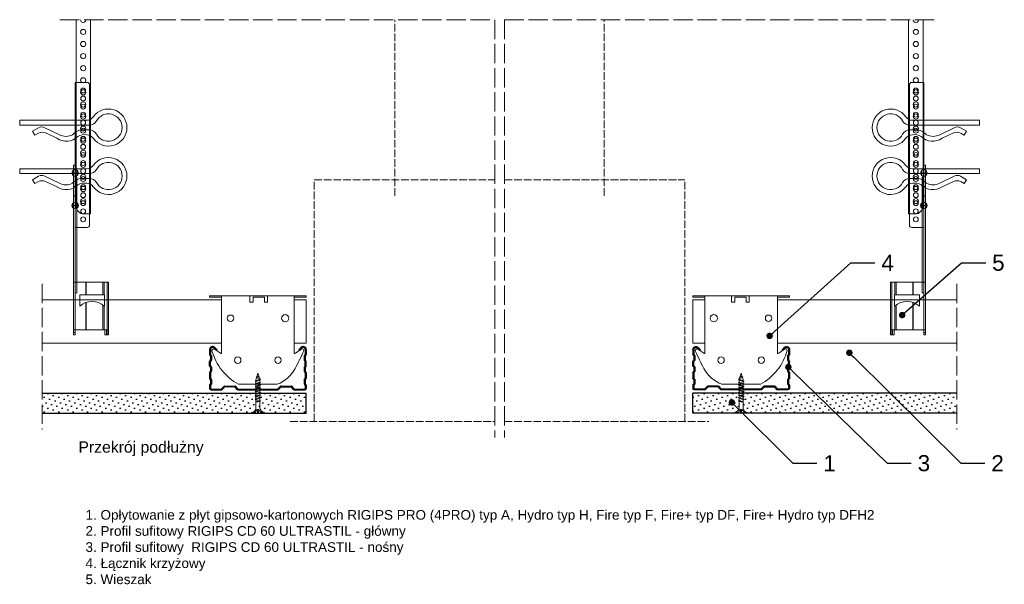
# Model space of a CAD drawing. Header units: millimetres. Extents: x 1098 to 2737, y 945 to 1630.
# Tile 1 of 2: x 1098 to 1710, y 1279 to 1630. Entities that reach past the tile are written whole.
import ezdxf
from ezdxf import colors
from ezdxf.entities.mleader import LeaderData, LeaderLine
from ezdxf.math import Vec2, Vec3

# ---------------------------------------------------------------- set-up
doc = ezdxf.new("R2010")
doc.units = ezdxf.units.MM
doc.linetypes.add('ACAD_ISO02W100', pattern=[15, 12, -3])
for name, color, linetype, lineweight in [('_RIGIPS AKCESORIA', 7, 'Continuous', 18), ('_RIGIPS G-K', 7, 'Continuous', 25), ('_RIGIPS PROFIL', 7, 'Continuous', 18), ('PRZERYWANA', 7, 'ACAD_ISO02W100', 9)]:
    doc.layers.add(name, color=color, linetype=linetype, lineweight=lineweight)
doc.styles.get("Standard").update_dxf_attribs({"font": 'arial.ttf'})

# ---------------------------------------------------------------- blocks, each defined once
blk = doc.blocks.new('TN 25')
at = {"layer": '_RIGIPS AKCESORIA'}
for p, q in [((0, -0.84), (0, 7.16)), ((0, 7.16), (0.46, 7.16)), ((0.46, 7.16), (0.46, 4.78)), ((0.46, 4.78), (0, 4.78)), ((0, 3.5), (1.77, 3.5)), ((0, 2.83), (1.77, 2.83)), ((0.46, 1.64), (0, 1.64)), ((0.46, -0.84), (0.46, 1.64)), ((1.77, 3.5), (1.77, 4.2)), ((1.77, 2.83), (1.77, 2.18)), ((3.02, 4.46), (8.47, 4.46)), ((7.49, 2.01), (3.55, 2.01)), ((7.12, 4.46), (7.12, 3.18)), ((8.03, 2.01), (7.12, 4.46)), ((7.12, 3.18), (7.65, 1.53)), ((7.65, 1.53), (8.03, 2.01)), ((9.41, 2.01), (8.03, 2.01)), ((8.47, 4.46), (8.79, 5)), ((9.61, 1.51), (8.47, 4.46)), ((8.79, 5), (9.93, 2.01)), ((9, 4.46), (10.1, 4.46)), ((9.93, 2.01), (9.61, 1.51)), ((11.04, 2.01), (9.93, 2.01)), ((10.1, 4.46), (10.41, 5)), ((11.23, 1.51), (10.1, 4.46)), ((10.41, 5), (11.56, 2.01)), ((10.62, 4.46), (11.67, 4.46)), ((11.56, 2.01), (11.23, 1.51)), ((12.61, 2.01), (11.56, 2.01)), ((11.67, 4.46), (11.99, 5)), ((12.81, 1.51), (11.67, 4.46)), ((11.99, 5), (13.14, 2.01)), ((12.2, 4.46), (13.21, 4.46)), ((13.14, 2.01), (12.81, 1.51)), ((14.15, 2.01), (13.14, 2.01)), ((13.21, 4.46), (13.52, 5)), ((14.34, 1.51), (13.21, 4.46)), ((13.52, 5), (14.67, 2.01)), ((13.73, 4.46), (14.8, 4.46)), ((14.67, 2.01), (14.34, 1.51)), ((15.74, 2.01), (14.67, 2.01)), ((14.8, 4.46), (15.12, 5)), ((15.94, 1.51), (14.8, 4.46)), ((15.12, 5), (16.26, 2.01)), ((15.33, 4.46), (16.42, 4.46)), ((16.26, 2.01), (15.94, 1.51)), ((17.36, 2.01), (16.26, 2.01)), ((16.42, 4.46), (16.73, 5)), ((17.55, 1.51), (16.42, 4.46)), ((16.73, 5), (17.88, 2.01)), ((16.94, 4.46), (17.99, 4.46)), ((17.88, 2.01), (17.55, 1.51)), ((18.93, 2.01), (17.88, 2.01)), ((17.99, 4.46), (18.31, 5)), ((19.13, 1.51), (17.99, 4.46)), ((18.31, 5), (19.45, 2.01)), ((18.52, 4.46), (19.68, 4.46)), ((19.45, 2.01), (19.13, 1.51)), ((19.45, 2.01), (20.62, 2.01)), ((19.68, 4.46), (20, 5)), ((20.82, 1.51), (19.68, 4.46)), ((20, 5), (21.14, 2.01)), ((20.21, 4.46), (20.7, 4.46)), ((20.7, 4.46), (22.28, 3.98)), ((21.14, 2.01), (20.82, 1.51)), ((21.14, 2.01), (21.81, 2.12)), ((21.85, 1.83), (21.67, 3.28)), ((21.67, 3.28), (22.14, 2.4)), ((22.14, 2.4), (21.85, 1.83)), ((22.7, 2.36), (22.14, 2.4)), ((22.28, 3.98), (22.56, 4.37)), ((22.7, 2.36), (22.28, 3.98)), ((22.56, 4.37), (23.03, 2.71)), ((23.03, 2.71), (22.7, 2.36)), ((22.71, 3.85), (25, 3.24)), ((25, 3.24), (23.03, 2.71)), ((0, -0.84), (0.46, -0.84))]:
    blk.add_line(p, q, dxfattribs=at)
for centre, major_axis, ratio, start_param, end_param in [((3.09, 7.67), (0.17, 3.2), 0.826134, 1.773653, 3.180586), ((-0.04, 0.9), (0, 3.93), 0.848176, -0.720942, -0.151112), ((3.37, -1.57), (0.28, 3.57), 0.832181, 0.035984, 1.430787), ((-2.73, 15.91), (0, 14.76), 0.848176, 3.399396, 3.475072), ((0.59, 4.62), (0, 2.81), 0.848176, 3.475072, 3.862535), ((1.66, 3.18), (0, 0.895), 0.848176, -1.552777, -0.720942), ((1.66, 3.18), (0, 0.895), 0.848176, 3.862535, 4.730408)]:
    blk.add_ellipse(centre, major_axis=major_axis, ratio=ratio, start_param=start_param, end_param=end_param, dxfattribs=at)
blk = doc.blocks.new('CD 60 ULTRASTIL')
h = blk.add_hatch()
h.set_pattern_fill('ANSI31', color=256, scale=0.3, style=0)
h.paths.add_polyline_path([(542.88, 684.5, -0.302776), (543.49, 684.5), (544.54, 683.79, 0.148069), (544.85, 683.7), (555.42, 683.7, 0.198912), (555.81, 683.86), (557.38, 685.44, -0.198912), (557.77, 685.6), (563.59, 685.6, -0.198912), (563.98, 685.44), (565.55, 683.86, 0.198912), (565.94, 683.7), (572.18, 683.7, 0.414214), (573.18, 684.7), (573.18, 686.74, 0.198912), (573.02, 687.12), (572.74, 687.4, -0.198912), (572.58, 687.79), (572.58, 689.87, -0.198912), (572.74, 690.26), (573.02, 690.54, 0.198912), (573.18, 690.93), (573.18, 694.47, 0.198912), (573.02, 694.86), (572.74, 695.14, -0.198912), (572.58, 695.53), (572.58, 697.61, -0.198912), (572.74, 698), (573.02, 698.28, 0.198912), (573.18, 698.67), (573.18, 701.47, 0.198912), (573.02, 701.86), (572.74, 702.14, -0.198912), (572.58, 702.53), (572.58, 704.61, -0.198912), (572.74, 705), (573.02, 705.28, 0.198912), (573.18, 705.67), (573.18, 708.9, 0.666128), (570.12, 710.18), (568.55, 708.63), (568.93, 708.24), (570.5, 709.79, -0.666128), (572.63, 708.9), (572.63, 705.9, -0.198912), (572.47, 705.51), (572.19, 705.23, 0.198912), (572.03, 704.84), (572.03, 702.3, 0.198912), (572.19, 701.91), (572.47, 701.63, -0.198912), (572.63, 701.25), (572.63, 698.9, -0.198912), (572.47, 698.51), (572.19, 698.23, 0.198912), (572.03, 697.84), (572.03, 695.3, 0.198912), (572.19, 694.91), (572.47, 694.63, -0.198912), (572.63, 694.25), (572.63, 691.16, -0.198912), (572.47, 690.77), (572.19, 690.49, 0.198912), (572.03, 690.1), (572.03, 687.56, 0.198912), (572.19, 687.17), (572.47, 686.9, -0.198912), (572.63, 686.51), (572.63, 684.7, -0.414214), (572.18, 684.25), (566.17, 684.25, -0.198912), (565.78, 684.41), (564.2, 685.99, 0.198912), (563.82, 686.15), (557.55, 686.15, 0.198912), (557.16, 685.99), (555.58, 684.41, -0.198912), (555.19, 684.25), (545.01, 684.25, -0.148069), (544.71, 684.34), (543.49, 685.16, 0.302776), (542.88, 685.16), (541.65, 684.34, -0.148069), (541.35, 684.25), (531.17, 684.25, -0.198912), (530.78, 684.41), (529.2, 685.99, 0.198912), (528.82, 686.15), (522.55, 686.15, 0.198912), (522.16, 685.99), (520.58, 684.41, -0.198912), (520.19, 684.25), (514.18, 684.25, -0.414214), (513.73, 684.7), (513.73, 686.51, -0.198912), (513.89, 686.9), (514.17, 687.17, 0.198912), (514.33, 687.56), (514.33, 690.1, 0.198912), (514.17, 690.49), (513.89, 690.77, -0.198912), (513.73, 691.16), (513.73, 694.25, -0.198912), (513.89, 694.63), (514.17, 694.91, 0.198912), (514.33, 695.3), (514.33, 697.84, 0.198912), (514.17, 698.23), (513.89, 698.51, -0.198912), (513.73, 698.9), (513.73, 701.25, -0.198912), (513.89, 701.63), (514.17, 701.91, 0.198912), (514.33, 702.3), (514.33, 704.84, 0.198912), (514.17, 705.23), (513.89, 705.51, -0.198912), (513.73, 705.9), (513.73, 708.9, -0.666128), (515.86, 709.79), (517.43, 708.24), (517.81, 708.63), (516.25, 710.18, 0.666128), (513.18, 708.9), (513.18, 705.67, 0.198912), (513.34, 705.28), (513.62, 705, -0.198912), (513.78, 704.61), (513.78, 702.53, -0.198912), (513.62, 702.14), (513.34, 701.86, 0.198912), (513.18, 701.47), (513.18, 698.67, 0.198912), (513.34, 698.28), (513.62, 698, -0.198912), (513.78, 697.61), (513.78, 695.53, -0.198912), (513.62, 695.14), (513.34, 694.86, 0.198912), (513.18, 694.47), (513.18, 690.93, 0.198912), (513.34, 690.54), (513.62, 690.26, -0.198912), (513.78, 689.87), (513.78, 687.79, -0.198912), (513.62, 687.4), (513.34, 687.12, 0.198912), (513.18, 686.74), (513.18, 684.7, 0.414214), (514.18, 683.7), (520.42, 683.7, 0.198912), (520.81, 683.86), (522.38, 685.44, -0.198912), (522.77, 685.6), (528.59, 685.6, -0.198912), (528.98, 685.44), (530.55, 683.86, 0.198912), (530.94, 683.7), (541.51, 683.7, 0.148069), (541.82, 683.79)])
for p, q in [((515.86, 709.79), (517.43, 708.24)), ((516.25, 710.18), (517.81, 708.63)), ((570.12, 710.18), (568.55, 708.63)), ((570.5, 709.79), (568.93, 708.24)), ((513.18, 708.9), (513.18, 705.67)), ((513.34, 705.28), (513.62, 705)), ((513.73, 708.9), (513.73, 705.9)), ((513.78, 704.61), (513.78, 702.53)), ((513.89, 705.51), (514.17, 705.23)), ((514.33, 704.84), (514.33, 702.3)), ((517.43, 708.24), (517.81, 708.63)), ((568.93, 708.24), (568.55, 708.63)), ((572.03, 704.84), (572.03, 702.3)), ((572.47, 705.51), (572.19, 705.23)), ((572.58, 704.61), (572.58, 702.53)), ((572.63, 708.9), (572.63, 705.9)), ((573.02, 705.28), (572.74, 705)), ((573.18, 708.9), (573.18, 705.67)), ((513.18, 698.67), (513.18, 701.47)), ((513.34, 701.86), (513.62, 702.14)), ((513.34, 698.28), (513.62, 698)), ((513.73, 698.9), (513.73, 701.25)), ((513.78, 697.61), (513.78, 695.53)), ((513.89, 701.63), (514.17, 701.91)), ((513.89, 698.51), (514.17, 698.23)), ((514.33, 697.84), (514.33, 695.3)), ((572.03, 697.84), (572.03, 695.3)), ((572.47, 701.63), (572.19, 701.91)), ((572.47, 698.51), (572.19, 698.23)), ((572.58, 697.61), (572.58, 695.53)), ((572.63, 698.9), (572.63, 701.25)), ((573.02, 701.86), (572.74, 702.14)), ((573.02, 698.28), (572.74, 698)), ((573.18, 698.67), (573.18, 701.47)), ((513.18, 694.47), (513.18, 690.93)), ((513.34, 694.86), (513.62, 695.14)), ((513.73, 694.25), (513.73, 691.16)), ((513.89, 694.63), (514.17, 694.91)), ((572.47, 694.63), (572.19, 694.91)), ((572.63, 694.25), (572.63, 691.16)), ((573.02, 694.86), (572.74, 695.14)), ((573.18, 694.47), (573.18, 690.93)), ((513.18, 686.74), (513.18, 684.7)), ((513.34, 690.54), (513.62, 690.26)), ((513.34, 687.12), (513.62, 687.4)), ((513.73, 686.51), (513.73, 684.7)), ((513.78, 689.87), (513.78, 687.79)), ((513.89, 690.77), (514.17, 690.49)), ((513.89, 686.9), (514.17, 687.17)), ((514.33, 690.1), (514.33, 687.56)), ((520.58, 684.41), (522.16, 685.99)), ((520.81, 683.86), (522.38, 685.44)), ((522.55, 686.15), (528.82, 686.15)), ((528.59, 685.6), (522.77, 685.6)), ((530.55, 683.86), (528.98, 685.44)), ((530.78, 684.41), (529.2, 685.99)), ((541.65, 684.34), (542.88, 685.16)), ((544.71, 684.34), (543.49, 685.16)), ((555.58, 684.41), (557.16, 685.99)), ((555.81, 683.86), (557.38, 685.44)), ((557.55, 686.15), (563.82, 686.15)), ((557.77, 685.6), (563.59, 685.6)), ((565.55, 683.86), (563.98, 685.44)), ((565.78, 684.41), (564.2, 685.99)), ((572.03, 690.1), (572.03, 687.56)), ((572.47, 690.77), (572.19, 690.49)), ((572.47, 686.9), (572.19, 687.17)), ((572.58, 689.87), (572.58, 687.79)), ((572.63, 686.51), (572.63, 684.7)), ((573.02, 690.54), (572.74, 690.26)), ((573.02, 687.12), (572.74, 687.4)), ((573.18, 686.74), (573.18, 684.7)), ((514.18, 684.25), (520.19, 684.25)), ((514.18, 683.7), (520.42, 683.7)), ((530.94, 683.7), (541.51, 683.7)), ((531.17, 684.25), (541.35, 684.25)), ((541.82, 683.79), (542.88, 684.5)), ((544.54, 683.79), (543.49, 684.5)), ((544.85, 683.7), (555.42, 683.7)), ((545.01, 684.25), (555.19, 684.25)), ((565.94, 683.7), (572.18, 683.7)), ((566.17, 684.25), (572.18, 684.25))]:
    blk.add_line(p, q)
for centre, radius, start, end in [((514.98, 708.9), 1.8, 45.32514, 180), ((514.98, 708.9), 1.25, 45.32514, 180), ((571.38, 708.9), 1.8, 360, 134.67486), ((571.38, 708.9), 1.25, 360, 134.67486), ((513.73, 705.67), 0.55, 180, 225), ((513.23, 704.61), 0.55, 0, 45), ((514.28, 705.9), 0.55, 180, 225), ((513.78, 704.84), 0.55, 0, 45), ((572.58, 704.84), 0.55, 135, 180), ((572.08, 705.9), 0.55, 315, 0), ((573.13, 704.61), 0.55, 135, 180), ((572.63, 705.67), 0.55, 315, 0), ((513.73, 701.47), 0.55, 135, 180), ((513.73, 698.67), 0.55, 180, 225), ((513.23, 702.53), 0.55, 315, 0), ((513.23, 697.61), 0.55, 360, 45), ((514.28, 701.25), 0.55, 135, 180), ((514.28, 698.9), 0.55, 180, 225), ((513.78, 702.3), 0.55, 315, 0), ((513.78, 697.84), 0.55, 0, 45), ((572.58, 702.3), 0.55, 180, 225), ((572.58, 697.84), 0.55, 135, 180), ((572.08, 701.25), 0.55, 0, 45), ((572.08, 698.9), 0.55, 315, 0), ((573.13, 702.53), 0.55, 180, 225), ((573.13, 697.61), 0.55, 135, 180), ((572.63, 701.47), 0.55, 0, 45), ((572.63, 698.67), 0.55, 315, 0), ((513.73, 694.47), 0.55, 135, 180), ((513.23, 695.53), 0.55, 315, 0), ((514.28, 694.25), 0.55, 135, 180), ((514.28, 691.16), 0.55, 180, 225), ((513.78, 695.3), 0.55, 315, 0), ((572.58, 695.3), 0.55, 180, 225), ((572.08, 694.25), 0.55, 0, 45), ((572.08, 691.16), 0.55, 315, 0), ((573.13, 695.53), 0.55, 180, 225), ((572.63, 694.47), 0.55, 0, 45), ((513.73, 690.93), 0.55, 180, 225), ((513.73, 686.74), 0.55, 135, 180), ((513.23, 689.87), 0.55, 0, 45), ((513.23, 687.79), 0.55, 315, 0), ((514.28, 686.51), 0.55, 135, 180), ((513.78, 690.1), 0.55, 360, 45), ((513.78, 687.56), 0.55, 315, 360), ((522.55, 685.6), 0.55, 90, 135), ((522.77, 685.05), 0.55, 90, 135), ((528.59, 685.05), 0.55, 45, 90), ((528.82, 685.6), 0.55, 45, 90), ((543.18, 684.7), 0.55, 56.30993, 123.69007), ((557.55, 685.6), 0.55, 90, 135), ((557.77, 685.05), 0.55, 90, 135), ((563.59, 685.05), 0.55, 45, 90), ((563.82, 685.6), 0.55, 45, 90), ((572.58, 690.1), 0.55, 135, 180), ((572.58, 687.56), 0.55, 180, 225), ((572.08, 686.51), 0.55, 360, 45), ((573.13, 689.87), 0.55, 135, 180), ((573.13, 687.79), 0.55, 180, 225), ((572.63, 690.93), 0.55, 315, 0), ((572.63, 686.74), 0.55, 360, 45), ((514.18, 684.7), 1, 180, 270), ((514.18, 684.7), 0.45, 180, 270), ((520.19, 684.8), 0.55, 270, 315), ((520.42, 684.25), 0.55, 270, 315), ((530.94, 684.25), 0.55, 225, 270), ((531.17, 684.8), 0.55, 225, 270), ((541.35, 684.8), 0.55, 270, 303.69007), ((541.51, 684.25), 0.55, 270, 303.69007), ((543.18, 684.04), 0.55, 56.30993, 123.69007), ((544.85, 684.25), 0.55, 236.30993, 270), ((545.01, 684.8), 0.55, 236.30993, 270), ((555.19, 684.8), 0.55, 270, 315), ((555.42, 684.25), 0.55, 270, 315), ((565.94, 684.25), 0.55, 225, 270), ((566.17, 684.8), 0.55, 225, 270), ((572.18, 684.7), 1, 270, 0), ((572.18, 684.7), 1, 270, 360), ((572.18, 684.7), 0.45, 270, 360)]:
    blk.add_arc(centre, radius, start, end)
blk = doc.blocks.new('Lacznik krzyzowy (widok2)')
at = {"layer": '_RIGIPS AKCESORIA'}
for p, q in [((94.8, 91.5, 218.36), (94.8, 90.5, 218.36)), ((94.8, 91.5, 218.36), (154.8, 91.5, 218.36)), ((94.8, 90.5, 218.36), (102.3, 90.5, 218.36)), ((102.3, 56.15, 218.36), (102.3, 91.5, 218.36)), ((119.8, 91.5, 218.36), (119.8, 87.5, 218.36)), ((130.8, 91.5, 218.36), (119.8, 91.5, 218.36)), ((119.8, 87.5, 218.36), (121.8, 87.5, 218.36)), ((121.8, 87.5, 218.36), (121.8, 90.5, 218.36)), ((121.8, 90.5, 218.36), (128.85, 90.5, 218.36)), ((128.85, 90.5, 218.36), (128.85, 87.5, 218.36)), ((128.85, 87.5, 218.36), (130.85, 87.5, 218.36)), ((130.85, 91.5, 218.36), (130.85, 87.5, 218.36)), ((147.3, 91.5, 218.36), (147.3, 56.15, 218.36)), ((154.8, 90.5, 218.36), (147.3, 90.5, 218.36)), ((154.8, 91.5, 218.36), (154.8, 90.5, 218.36)), ((97.87, 58.35, 218.36), (101.51, 55.74, 218.36)), ((148.09, 55.74, 218.36), (151.73, 58.35, 218.36)), ((136.8, 36.5, 218.36), (112.81, 36.5, 218.36))]:
    blk.add_line(p, q, dxfattribs=at)
for centre, radius in [((107.8, 77.5, 218.36), 2), ((141.8, 77.5, 218.36), 2.24), ((112.3, 51.5, 218.36), 2), ((137.3, 51.5, 218.36), 2)]:
    blk.add_circle(centre, radius, dxfattribs=at)
for centre, radius, start, end in [((97.29, 57.53, 218.36), 1, 122.13876, 189.8152), ((129.23, 66.45, 218.36), 34.16, 195.43515, 241.26582), ((97.29, 57.53, 218.36), 1, 54.46232, 122.13876), ((101.8, 56.15, 218.36), 0.5, 234.46232, 0), ((147.8, 56.15, 218.36), 0.5, 180, 305.53768), ((20.47, 114.78, 218.36), 144.71, 331.73983, 336.62248), ((152.32, 57.53, 218.36), 1, 350.1848, 125.53768), ((129.12, 56.49, 218.36), 21.41, 291.01298, 331.47491)]:
    blk.add_arc(centre, radius, start, end, dxfattribs=at)
blk = doc.blocks.new('wieszak noniuszowy bok')
at = {"layer": '_RIGIPS AKCESORIA', "lineweight": 0}
for p, q in [((1390.98, 5092.86), (1390.98, 5179.86)), ((1392.48, 5181.36), (1399.98, 5181.36)), ((1399.98, 5024.65), (1399.98, 5181.36)), ((1398.54, 5126.58), (1398.54, 5123.65)), ((1399.98, 5129.95), (1399.97, 5129.95)), ((1399.98, 5129.95), (1401, 5129.95)), ((1399.98, 5126.06), (1399.98, 5102.02)), ((1401, 5129.95), (1401, 5024.65)), ((1401, 5129.95), (1401, 5129.95)), ((1401.42, 5126.58), (1401.42, 5123.65)), ((1398.96, 5122.28), (1399.98, 5122.28)), ((1398.96, 5122.28), (1399.98, 5122.28)), ((1398.96, 5122.28), (1398.96, 5050.72)), ((1399.98, 5116.66), (1401, 5116.66)), ((1399.98, 5116.63), (1399.98, 5116.66)), ((1399.98, 5116.66), (1399.98, 5116.63)), ((1399.98, 5116.62), (1399.98, 5116.63)), ((1399.98, 5116.63), (1399.98, 5116.56)), ((1399.98, 5116.55), (1399.98, 5116.63)), ((1399.98, 5116.63), (1399.98, 5116.55)), ((1399.98, 5116.55), (1399.98, 5116.62)), ((1399.98, 5116.56), (1399.98, 5116.43)), ((1399.98, 5116.42), (1399.98, 5116.55)), ((1399.98, 5116.41), (1399.98, 5116.55)), ((1399.98, 5116.55), (1399.98, 5116.41)), ((1399.98, 5116.43), (1399.98, 5116.25)), ((1399.98, 5116.24), (1399.98, 5116.42)), ((1399.98, 5116.21), (1399.98, 5116.41)), ((1399.98, 5116.41), (1399.98, 5116.21)), ((1399.98, 5116.25), (1399.98, 5116.01)), ((1399.98, 5116), (1399.98, 5116.24)), ((1399.98, 5115.97), (1399.98, 5116.21)), ((1399.98, 5116.21), (1399.98, 5115.97)), ((1399.98, 5116.01), (1399.98, 5115.74)), ((1399.98, 5115.71), (1399.98, 5116)), ((1399.98, 5115.69), (1399.98, 5115.97)), ((1399.98, 5115.97), (1399.98, 5115.69)), ((1399.98, 5115.74), (1399.98, 5115.41)), ((1399.98, 5115.38), (1399.98, 5115.71)), ((1399.98, 5115.37), (1399.98, 5115.69)), ((1399.98, 5115.69), (1399.98, 5115.37)), ((1399.98, 5115.41), (1399.98, 5115.05)), ((1399.98, 5115.02), (1399.98, 5115.38)), ((1399.98, 5115.02), (1399.98, 5115.37)), ((1399.98, 5115.37), (1399.98, 5115.02)), ((1399.98, 5115.05), (1399.98, 5114.67)), ((1399.98, 5114.65), (1399.98, 5115.02)), ((1399.98, 5114.64), (1399.98, 5115.02)), ((1399.98, 5115.02), (1399.98, 5114.64)), ((1399.98, 5114.67), (1399.98, 5114.28)), ((1399.98, 5114.25), (1399.98, 5114.65)), ((1399.98, 5114.25), (1399.98, 5114.64)), ((1399.98, 5114.64), (1399.98, 5114.25)), ((1399.98, 5114.28), (1399.98, 5113.88)), ((1399.98, 5113.85), (1399.98, 5114.25)), ((1399.98, 5113.84), (1399.98, 5114.25)), ((1399.98, 5114.25), (1399.98, 5113.84)), ((1399.98, 5113.88), (1399.98, 5113.48)), ((1399.98, 5113.46), (1399.98, 5113.85)), ((1399.98, 5113.84), (1399.98, 5113.44)), ((1399.98, 5113.44), (1399.98, 5113.84)), ((1399.98, 5113.48), (1399.98, 5113.1)), ((1399.98, 5113.07), (1399.98, 5113.46)), ((1399.98, 5113.44), (1399.98, 5113.06)), ((1399.98, 5113.06), (1399.98, 5113.44)), ((1399.98, 5113.1), (1399.98, 5112.75)), ((1399.98, 5112.72), (1399.98, 5113.07)), ((1399.98, 5113.06), (1399.98, 5112.68)), ((1399.98, 5112.68), (1399.98, 5113.06)), ((1399.98, 5112.75), (1399.98, 5112.42)), ((1399.98, 5112.4), (1399.98, 5112.72)), ((1399.98, 5112.68), (1399.98, 5112.33)), ((1399.98, 5112.33), (1399.98, 5112.68)), ((1399.98, 5112.42), (1399.98, 5112.14)), ((1399.98, 5112.12), (1399.98, 5112.4)), ((1399.98, 5112.33), (1399.98, 5112)), ((1399.98, 5112), (1399.98, 5112.33)), ((1399.98, 5112.14), (1399.98, 5111.9)), ((1399.98, 5111.89), (1399.98, 5112.12)), ((1399.98, 5112), (1399.98, 5111.72)), ((1399.98, 5111.72), (1399.98, 5112)), ((1398.54, 5106.42), (1398.54, 5103.49)), ((1399.98, 5111.9), (1399.98, 5111.72)), ((1399.98, 5111.72), (1399.98, 5111.89)), ((1399.98, 5111.72), (1399.98, 5111.6)), ((1399.98, 5111.59), (1399.98, 5111.72)), ((1399.98, 5111.72), (1399.98, 5111.48)), ((1399.98, 5111.48), (1399.98, 5111.72)), ((1399.98, 5111.6), (1399.98, 5111.54)), ((1399.98, 5111.53), (1399.98, 5111.59)), ((1399.98, 5111.54), (1399.98, 5111.53)), ((1399.98, 5111.48), (1399.98, 5111.29)), ((1399.98, 5111.29), (1399.98, 5111.48)), ((1399.98, 5111.29), (1399.98, 5111.15)), ((1399.98, 5111.15), (1399.98, 5111.29)), ((1399.98, 5111.15), (1399.98, 5111.06)), ((1399.98, 5111.06), (1399.98, 5111.15)), ((1399.98, 5111.06), (1399.98, 5111.04)), ((1399.98, 5111.04), (1399.98, 5111.06)), ((1399.98, 5111.04), (1401, 5111.04)), ((1401.42, 5106.42), (1401.42, 5103.49)), ((1399.98, 5102.02), (1399.98, 5102.1)), ((1399.98, 5091.36), (1392.48, 5091.36)), ((1400.98, 5057.36), (1379.24, 5057.36)), ((1379.24, 5057.36), (1379.24, 5024.65)), ((1380.12, 5057.36), (1380.12, 5024.65)), ((1381.9, 5057.36), (1381.9, 5049.5)), ((1382.79, 5057.36), (1382.79, 5049.5)), ((1393.13, 5057.36), (1393.13, 5049.5)), ((1393.4, 5057.36), (1393.4, 5049.5)), ((1400.98, 5057.36), (1401, 5057.36)), ((1401, 5057.36), (1400.98, 5057.36)), ((1381.81, 5042.35), (1381.81, 5049.5)), ((1397.14, 5049.5), (1381.81, 5049.5)), ((1393.13, 5044.79), (1393.13, 5027.72)), ((1397.14, 5042.35), (1397.14, 5049.5)), ((1398.96, 5050.72), (1399.98, 5050.72)), ((1381.9, 5042.43), (1381.9, 5027.72)), ((1382.79, 5043.18), (1382.79, 5027.72)), ((1393.4, 5044.69), (1393.4, 5027.72)), ((1379.24, 5027.72), (1401, 5027.72)), ((1380.57, 5027.72), (1380.57, 5024.65)), ((1381.46, 5024.65), (1381.46, 5027.72)), ((1379.24, 5024.65), (1381.46, 5024.65)), ((1399.98, 5026.19), (1401, 5026.19)), ((1401, 5024.65), (1399.98, 5024.65))]:
    blk.add_line(p, q, dxfattribs=at)
at = {"layer": '_RIGIPS AKCESORIA'}
for p, q in [((1397.92, 5125.12), (1402.03, 5125.12)), ((1397.92, 5104.96), (1402.03, 5104.96))]:
    blk.add_line(p, q, dxfattribs=at)
for centre, radius in [((1394.98, 5176.36), 1.5), ((1394.98, 5171.36), 1.5), ((1394.98, 5166.36), 1.5), ((1394.98, 5161.36), 1.5), ((1394.98, 5156.36), 1.5), ((1394.98, 5151.36), 1.5), ((1394.98, 5146.36), 1.5), ((1394.98, 5141.36), 1.5), ((1394.98, 5136.36), 1.5), ((1394.98, 5131.36), 1.5), ((1394.98, 5126.36), 1.5), ((1399.98, 5125.12), 2.06), ((1394.98, 5121.36), 1.5), ((1394.98, 5116.36), 1.5), ((1394.98, 5111.36), 1.5), ((1394.98, 5106.36), 1.5), ((1399.98, 5104.96), 2.06), ((1394.98, 5101.36), 1.5), ((1394.98, 5096.36), 1.5)]:
    blk.add_circle(centre, radius, dxfattribs=at)
at = {"layer": '_RIGIPS AKCESORIA', "lineweight": 0}
for centre, start, end in [((1392.48, 5179.86), 90, 180), ((1392.48, 5092.86), 180, 270)]:
    blk.add_arc(centre, 1.5, start, end, dxfattribs=at)
at = {"layer": '_RIGIPS AKCESORIA'}
blk.add_arc((1389.48, 5034.29), 11.12, 46.44498, 133.40174, dxfattribs=at)
blk = doc.blocks.new('klamra')
at = {"layer": '_RIGIPS AKCESORIA'}
for p, q in [((6831.19, 2764.92), (6831.19, 2808.19)), ((6834.19, 2802.92), (6834.19, 2808.19)), ((6828.19, 2764.92), (6828.19, 2806.53)), ((6832.87, 2780.55), (6837.19, 2789.57)), ((6839.31, 2788.09), (6836.06, 2780.95)), ((6832.86, 2776.63), (6835, 2772.92)), ((6836.19, 2776.54), (6837.38, 2774.29)), ((6835, 2772.92), (6837.38, 2774.29)), ((6831.19, 2764.92), (6828.19, 2764.92))]:
    blk.add_line(p, q, dxfattribs=at)
for centre, radius, start, end in [((6832.69, 2820.02), 11.5, 305.1527, 234.8473), ((6832.69, 2820.02), 8.5, 298.7822, 241.2178), ((6823.19, 2806.53), 5, 0, 54.8473), ((6826.19, 2808.19), 5, 0, 61.2178), ((6839.19, 2808.19), 5, 118.7822, 180), ((6842.19, 2806.53), 5, 125.1527, 180), ((6843.93, 2805.32), 10.09, 195.26529, 228.13081), ((6845.23, 2805.18), 8.16, 170.44363, 210.28469), ((6831.19, 2793.92), 10, 324.31316, 45.573), ((6829.23, 2793.69), 8.97, 332.63871, 27.36129), ((6835.87, 2778.58), 3.59, 146.84138, 212.97155), ((6840.61, 2778.88), 5, 155.51094, 207.86223)]:
    blk.add_arc(centre, radius, start, end, dxfattribs=at)
blk = doc.blocks.new('noniusz uciety')
at = {"layer": '_RIGIPS AKCESORIA'}
for p, q in [((1663.33, 1509.33), (1663.33, 1629.95)), ((1672.33, 1514.33), (1672.33, 1629.95)), ((1667.33, 1509.33), (1663.33, 1509.33))]:
    blk.add_line(p, q, dxfattribs=at)
for centre in [(1667.88, 1622.34), (1667.88, 1614.84), (1667.88, 1607.34), (1667.88, 1599.84), (1667.88, 1592.34), (1667.88, 1584.84), (1667.88, 1577.34), (1667.88, 1569.84), (1667.88, 1562.34), (1667.88, 1554.84), (1667.88, 1547.34), (1667.88, 1539.84), (1667.88, 1532.34), (1667.88, 1524.84), (1667.88, 1517.34)]:
    blk.add_circle(centre, 1.6, dxfattribs=at)
for centre, radius, start, end in [((1667.88, 1629.84), 1.6, 175.8835, 4.1165), ((1667.33, 1514.33), 5, 270, 0)]:
    blk.add_arc(centre, radius, start, end, dxfattribs=at)
blk = doc.blocks.new('_Dot')
at = {"color": 0, "linetype": 'ByBlock', "lineweight": -2}
blk.add_line((-0.5, 0), (-1, 0), dxfattribs=at)
at = {"color": 0, "linetype": 'ByBlock', "const_width": 0.5}
blk.add_lwpolyline([(-0.25, 0, 1), (0.25, 0, 1)], format="xyb", close=True, dxfattribs=at)

msp = doc.modelspace()

# ---------------------------------------------------------------- hatches: boundary and pattern name
at = {"layer": '_RIGIPS G-K'}
h = msp.add_hatch(dxfattribs=at)
h.set_pattern_fill('DOTS', color=256, scale=2, angle=225, style=0)
h.set_pattern_definition([(225, (-534.422, -0.9), (1.122532, -3.367596), [0, -3.175])])
h.paths.add_polyline_path([(1276.13, 1385.55), (1276.13, 1398.05), (1112.19, 1398.05), (1112.19, 1385.55)])
h = msp.add_hatch(dxfattribs=at)
h.set_pattern_fill('DOTS', color=256, scale=2, angle=225, style=0)
h.set_pattern_definition([(315, (3325.9847, -0.9), (-1.122532, -3.367596), [0, -3.175])])
h.paths.add_polyline_path([(1516.29, 1398.05), (1516.29, 1385.55), (1680.23, 1385.55), (1680.23, 1398.05)])

# ---------------------------------------------------------------- linework, layer by layer
at = {"layer": '_RIGIPS AKCESORIA', "linetype": 'ACAD_ISO02W100', "lineweight": 9, "ltscale": 0.4}
for p, q in [((1331.13, 1520.55), (1331.13, 1629.95)), ((1461.29, 1520.55), (1461.29, 1629.95)), ((1281.13, 1380.55), (1281.13, 1530.55)), ((1281.13, 1530.55), (1393.21, 1530.55)), ((1399.21, 1530.55), (1511.29, 1530.55)), ((1511.29, 1380.55), (1511.29, 1530.55)), ((1266.13, 1380.55), (1393.21, 1380.55)), ((1399.21, 1380.55), (1526.29, 1380.55))]:
    msp.add_line(p, q, dxfattribs=at)
at = {"layer": '_RIGIPS G-K'}
for p, q in [((1112.19, 1398.05), (1276.13, 1398.05)), ((1276.13, 1385.55), (1276.13, 1398.05)), ((1680.23, 1398.05), (1516.29, 1398.05)), ((1516.29, 1385.55), (1516.29, 1398.05)), ((1112.19, 1385.55), (1276.13, 1385.55)), ((1680.23, 1385.55), (1516.29, 1385.55))]:
    msp.add_line(p, q, dxfattribs=at)
at = {"layer": '_RIGIPS PROFIL'}
for p, q in [((1223.63, 1456.05), (1112.19, 1456.05)), ((1276.13, 1456.05), (1268.63, 1456.05)), ((1276.13, 1456.05), (1276.13, 1429.05)), ((1516.29, 1456.05), (1523.79, 1456.05)), ((1516.29, 1456.05), (1516.29, 1429.05)), ((1568.79, 1456.05), (1680.23, 1456.05)), ((1223.63, 1429.05), (1112.19, 1429.05)), ((1276.13, 1429.05), (1268.63, 1429.05)), ((1516.29, 1429.05), (1523.79, 1429.05)), ((1568.79, 1429.05), (1680.23, 1429.05))]:
    msp.add_line(p, q, dxfattribs=at)
at = {"layer": 'PRZERYWANA'}
for p, q in [((1123.22, 1629.95), (1393.21, 1629.95)), ((1393.21, 1629.95), (1393.21, 1370.55)), ((1399.21, 1629.95), (1399.21, 1370.55)), ((1399.21, 1629.95), (1669.2, 1629.95)), ((1112.19, 1466.05), (1112.19, 1375.55)), ((1680.23, 1466.05), (1680.23, 1375.55))]:
    msp.add_line(p, q, dxfattribs=at)

# ---------------------------------------------------------------- block references
at = {"xscale": -1}
for name, p in [('wieszak noniuszowy bok', (2532.64, -3590.36)), ('Lacznik krzyzowy (widok2)', (1671.09, 1367.08, -218.36)), ('CD 60 ULTRASTIL', (2089.47, 716.35))]:
    msp.add_blockref(name, p, dxfattribs=at)
for name, p in [('wieszak noniuszowy bok', (259.78, -3590.36)), ('Lacznik krzyzowy (widok2)', (1121.33, 1367.08, -218.36)), ('CD 60 ULTRASTIL', (702.95, 716.35))]:
    msp.add_blockref(name, p)
at = {"rotation": 270}
for p in [(-1666.71, 8395.69), (-1666.71, 8365.59)]:
    msp.add_blockref('klamra', p, dxfattribs=at)
at = {"xscale": -1, "rotation": 90}
for p in [(4459.13, 8395.69), (4459.13, 8365.59)]:
    msp.add_blockref('klamra', p, dxfattribs=at)
at = {"layer": '_RIGIPS AKCESORIA', "rotation": 90}
msp.add_blockref('TN 25', (1249.37, 1385.55), dxfattribs=at)
at = {"layer": '_RIGIPS AKCESORIA', "xscale": -1, "rotation": 270}
msp.add_blockref('TN 25', (1543.04, 1385.55), dxfattribs=at)
at = {"layer": '_RIGIPS G-K', "xscale": -1}
msp.add_blockref('noniusz uciety', (2805.55, 0), dxfattribs=at)
at = {"layer": '_RIGIPS G-K'}
msp.add_blockref('noniusz uciety', (-13.13, 0), dxfattribs=at)

# ---------------------------------------------------------------- texts
at = {"layer": '_RIGIPS AKCESORIA', "insert": (1134.7, 1368.11), "char_height": 7, "width": 96.1942, "attachment_point": 1}
msp.add_mtext('Przekrój pod{\\fArial|b0|i0|c238|p34;łużny}', dxfattribs=at)
at = {"layer": '_RIGIPS AKCESORIA', "insert": (1139.08, 1325.51), "char_height": 6, "attachment_point": 1}
msp.add_mtext_dynamic_manual_height_columns('1. Opłytowanie z płyt gipsowo-kartonowych RIGIPS PRO (4PRO) typ A, Hydro typ H, Fire typ F, Fire+ typ DF, Fire+ Hydro typ DFH2\\P2. Profil sufitowy RIGIPS CD 60 ULTRASTIL - główny\\P3. Profil sufitowy  RIGIPS CD 60 ULTRASTIL - nośny\\P4. Łącznik krzyżowy\\P5. Wieszak', width=558.8001, gutter_width=12.5, heights=[0], dxfattribs=at)

# ---------------------------------------------------------------- leaders
at = {"layer": '_RIGIPS AKCESORIA'}
ml = msp.add_multileader_mtext('Standard', dxfattribs=at)
ml.set_content('4', color=256)
ml.set_leader_properties()
ml.set_arrow_properties(name='DOT')
ml.build(insert=Vec2(0, 0))
ml.multileader.update_dxf_attribs({"dogleg_length": 15})
ctx = ml.context
ctx.base_point, ctx.char_height, ctx.landing_gap_size, ctx.plane_origin = Vec3(1629.34, 1479), 10, 4, Vec3(1568.99, 1433.65)
notes = []
notes.append((ctx, [(0, (1, 1, 0), (1614.34, 1479), (1, 0), 15, [(0, [(1563.95, 1433.65)], 0, [])])]))
ctx.mtext.insert, ctx.mtext.flow_direction = Vec3(1633.34, 1484), 5
ml = msp.add_multileader_mtext('Standard', dxfattribs=at)
ml.set_content('5', color=256)
ml.set_leader_properties()
ml.set_arrow_properties(name='DOT')
ml.build(insert=Vec2(0, 0))
ml.multileader.update_dxf_attribs({"dogleg_length": 15})
ctx = ml.context
ctx.base_point, ctx.char_height, ctx.landing_gap_size, ctx.plane_origin = Vec3(1698.12, 1479), 10, 4, Vec3(1637.77, 1433.65)
notes.append((ctx, [(0, (1, 1, 0), (1683.12, 1479), (1, 0), 15, [(0, [(1646.25, 1446.56)], 0, [])])]))
ctx.mtext.insert, ctx.mtext.flow_direction = Vec3(1702.12, 1484.09), 5
ml = msp.add_multileader_mtext('Standard', dxfattribs=at)
ml.set_content('2', color=256)
ml.set_leader_properties()
ml.set_arrow_properties(name='DOT')
ml.build(insert=Vec2(0, 0))
ml.multileader.update_dxf_attribs({"dogleg_length": 15})
ctx = ml.context
ctx.base_point, ctx.char_height, ctx.landing_gap_size, ctx.plane_origin = Vec3(1697.64, 1354.53), 10, 4, Vec3(1613.46, 1423.16)
notes.append((ctx, [(0, (1, 1, 0), (1682.64, 1354.53), (1, 0), 15, [(0, [(1613.46, 1423.16)], 0, [])])]))
ctx.mtext.insert, ctx.mtext.flow_direction = Vec3(1701.64, 1359.53), 5
ml = msp.add_multileader_mtext('Standard', dxfattribs=at)
ml.set_content('3', color=256)
ml.set_leader_properties()
ml.set_arrow_properties(name='DOT')
ml.build(insert=Vec2(0, 0))
ml.multileader.update_dxf_attribs({"dogleg_length": 15})
ctx = ml.context
ctx.base_point, ctx.char_height, ctx.landing_gap_size, ctx.plane_origin = Vec3(1651.87, 1354.53), 10, 4, Vec3(1567.69, 1423.16)
notes.append((ctx, [(0, (1, 1, 0), (1636.87, 1354.53), (1, 0), 15, [(0, [(1575.57, 1414.27)], 0, [])])]))
ctx.mtext.insert, ctx.mtext.flow_direction = Vec3(1655.87, 1359.62), 5
ml = msp.add_multileader_mtext('Standard', dxfattribs=at)
ml.set_content('1', color=256)
ml.set_leader_properties()
ml.set_arrow_properties(name='DOT')
ml.build(insert=Vec2(0, 0))
ml.multileader.update_dxf_attribs({"dogleg_length": 15})
ctx = ml.context
ctx.base_point, ctx.char_height, ctx.landing_gap_size, ctx.plane_origin = Vec3(1593.33, 1354.53), 10, 4, Vec3(1509.14, 1423.16)
notes.append((ctx, [(0, (1, 1, 0), (1578.33, 1354.53), (1, 0), 15, [(0, [(1540.54, 1392.29)], 0, [])])]))
ctx.mtext.insert, ctx.mtext.flow_direction = Vec3(1597.33, 1359.53), 5
for ctx, leaders in notes:
    for number, flags, end, landing, length, lines in leaders:
        leader = LeaderData()
        leader.index, (leader.has_last_leader_line, leader.has_dogleg_vector, leader.attachment_direction) = number, flags
        leader.last_leader_point, leader.dogleg_vector, leader.dogleg_length = Vec3(end), Vec3(landing), length
        for number, points, colour, breaks in lines:
            line = LeaderLine()
            line.index, line.vertices, line.color, line.breaks = number, Vec3.list(points), colors.encode_raw_color(colour), breaks
            leader.lines.append(line)
        ctx.leaders.append(leader)

doc.saveas('drawing.dxf')
